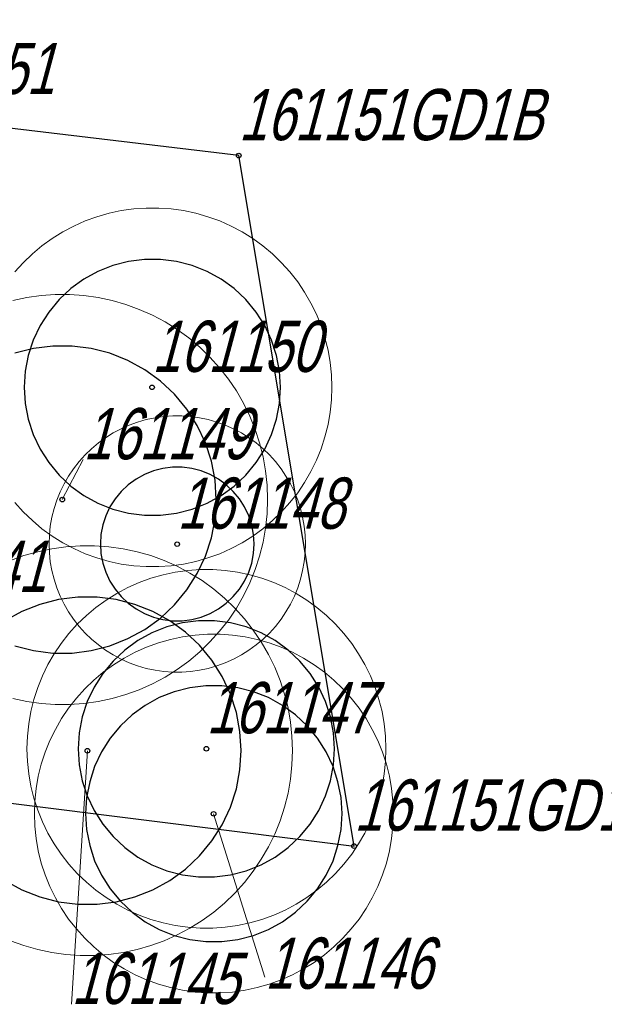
# Model space of a CAD drawing. Header units: metres. Extents: x 7419449 to 7420144, y 5549519 to 5549653.
# Tile 46 of 67: x 7419533 to 7419544, y 5549580 to 5549599. Entities that reach past the tile are written whole.
import ezdxf
from ezdxf.enums import TextEntityAlignment as Align

# ---------------------------------------------------------------- set-up
doc = ezdxf.new("R2010")
doc.units = ezdxf.units.M
doc.layers.add('_4_korony', color=7, linetype='Continuous', lineweight=25, true_color=0x7aa300)
for name, color, linetype, lineweight in [('_4_krzewy istniejące', 86, 'Continuous', 30), ('_4_NUMERY_PIKIET', 7, 'Continuous', 15), ('_4_SOD', 30, 'Continuous', 20)]:
    doc.layers.add(name, color=color, linetype=linetype, lineweight=lineweight)
doc.layers.add('_4_PUNKT_INWENTARYZACYJNY', color=7, linetype='Continuous')
doc.styles.add('STANDARD-Working1250', font='arial.ttf', dxfattribs={"height": 2.5})

msp = doc.modelspace()

# ---------------------------------------------------------------- linework, layer by layer
at = {"layer": '_4_korony', "linetype": 'Continuous', "flags": 128}
for points in [[(7419538.068, 5549591.75), (7419538.048, 5549592.063), (7419537.989, 5549592.372), (7419537.892, 5549592.67), (7419537.759, 5549592.954), (7419537.591, 5549593.219), (7419537.39, 5549593.461), (7419537.162, 5549593.676), (7419536.908, 5549593.861), (7419536.632, 5549594.012), (7419536.341, 5549594.128), (7419536.036, 5549594.206), (7419535.725, 5549594.245), (7419535.411, 5549594.245), (7419535.1, 5549594.206), (7419534.795, 5549594.128), (7419534.504, 5549594.012), (7419534.228, 5549593.861), (7419533.974, 5549593.676), (7419533.746, 5549593.461), (7419533.545, 5549593.219), (7419533.377, 5549592.954), (7419533.244, 5549592.67), (7419533.147, 5549592.372), (7419533.088, 5549592.063), (7419533.068, 5549591.75), (7419533.088, 5549591.437), (7419533.147, 5549591.128), (7419533.244, 5549590.83), (7419533.377, 5549590.546), (7419533.545, 5549590.281), (7419533.746, 5549590.039), (7419533.974, 5549589.824), (7419534.228, 5549589.639), (7419534.504, 5549589.488), (7419534.795, 5549589.372), (7419535.1, 5549589.294), (7419535.411, 5549589.255), (7419535.725, 5549589.255), (7419536.036, 5549589.294), (7419536.341, 5549589.372), (7419536.632, 5549589.488), (7419536.908, 5549589.639), (7419537.162, 5549589.824), (7419537.39, 5549590.039), (7419537.591, 5549590.281), (7419537.759, 5549590.546), (7419537.892, 5549590.83), (7419537.989, 5549591.128), (7419538.048, 5549591.437)], [(7419537.552, 5549588.694), (7419537.54, 5549588.882), (7419537.505, 5549589.067), (7419537.447, 5549589.246), (7419537.366, 5549589.417), (7419537.266, 5549589.576), (7419537.145, 5549589.721), (7419537.008, 5549589.85), (7419536.856, 5549589.96), (7419536.691, 5549590.051), (7419536.516, 5549590.121), (7419536.333, 5549590.167), (7419536.146, 5549590.191), (7419535.958, 5549590.191), (7419535.771, 5549590.167), (7419535.588, 5549590.121), (7419535.413, 5549590.051), (7419535.248, 5549589.96), (7419535.096, 5549589.85), (7419534.959, 5549589.721), (7419534.838, 5549589.576), (7419534.738, 5549589.417), (7419534.657, 5549589.246), (7419534.599, 5549589.067), (7419534.564, 5549588.882), (7419534.552, 5549588.694), (7419534.564, 5549588.506), (7419534.599, 5549588.321), (7419534.657, 5549588.142), (7419534.738, 5549587.971), (7419534.838, 5549587.812), (7419534.959, 5549587.667), (7419535.096, 5549587.538), (7419535.248, 5549587.428), (7419535.413, 5549587.337), (7419535.588, 5549587.267), (7419535.771, 5549587.221), (7419535.958, 5549587.197), (7419536.146, 5549587.197), (7419536.333, 5549587.221), (7419536.516, 5549587.267), (7419536.691, 5549587.337), (7419536.856, 5549587.428), (7419537.008, 5549587.538), (7419537.145, 5549587.667), (7419537.266, 5549587.812), (7419537.366, 5549587.971), (7419537.447, 5549588.142), (7419537.505, 5549588.321), (7419537.54, 5549588.506)], [(7419539.121, 5549584.698), (7419539.101, 5549585.011), (7419539.042, 5549585.32), (7419538.945, 5549585.618), (7419538.812, 5549585.902), (7419538.644, 5549586.167), (7419538.443, 5549586.409), (7419538.215, 5549586.624), (7419537.961, 5549586.809), (7419537.685, 5549586.96), (7419537.394, 5549587.076), (7419537.089, 5549587.154), (7419536.778, 5549587.193), (7419536.464, 5549587.193), (7419536.153, 5549587.154), (7419535.848, 5549587.076), (7419535.557, 5549586.96), (7419535.281, 5549586.809), (7419535.027, 5549586.624), (7419534.799, 5549586.409), (7419534.598, 5549586.167), (7419534.43, 5549585.902), (7419534.297, 5549585.618), (7419534.2, 5549585.32), (7419534.141, 5549585.011), (7419534.121, 5549584.698), (7419534.141, 5549584.385), (7419534.2, 5549584.076), (7419534.297, 5549583.778), (7419534.43, 5549583.494), (7419534.598, 5549583.229), (7419534.799, 5549582.987), (7419535.027, 5549582.772), (7419535.281, 5549582.587), (7419535.557, 5549582.436), (7419535.848, 5549582.32), (7419536.153, 5549582.242), (7419536.464, 5549582.203), (7419536.778, 5549582.203), (7419537.089, 5549582.242), (7419537.394, 5549582.32), (7419537.685, 5549582.436), (7419537.961, 5549582.587), (7419538.215, 5549582.772), (7419538.443, 5549582.987), (7419538.644, 5549583.229), (7419538.812, 5549583.494), (7419538.945, 5549583.778), (7419539.042, 5549584.076), (7419539.101, 5549584.385)], [(7419539.265, 5549583.435), (7419539.245, 5549583.748), (7419539.186, 5549584.057), (7419539.089, 5549584.355), (7419538.956, 5549584.639), (7419538.788, 5549584.904), (7419538.587, 5549585.146), (7419538.359, 5549585.361), (7419538.105, 5549585.546), (7419537.829, 5549585.697), (7419537.538, 5549585.813), (7419537.233, 5549585.891), (7419536.922, 5549585.93), (7419536.608, 5549585.93), (7419536.297, 5549585.891), (7419535.992, 5549585.813), (7419535.701, 5549585.697), (7419535.425, 5549585.546), (7419535.171, 5549585.361), (7419534.943, 5549585.146), (7419534.742, 5549584.904), (7419534.574, 5549584.639), (7419534.441, 5549584.355), (7419534.344, 5549584.057), (7419534.285, 5549583.748), (7419534.265, 5549583.435), (7419534.285, 5549583.122), (7419534.344, 5549582.813), (7419534.441, 5549582.515), (7419534.574, 5549582.231), (7419534.742, 5549581.966), (7419534.943, 5549581.724), (7419535.171, 5549581.509), (7419535.425, 5549581.324), (7419535.701, 5549581.173), (7419535.992, 5549581.057), (7419536.297, 5549580.979), (7419536.608, 5549580.94), (7419536.922, 5549580.94), (7419537.233, 5549580.979), (7419537.538, 5549581.057), (7419537.829, 5549581.173), (7419538.105, 5549581.324), (7419538.359, 5549581.509), (7419538.587, 5549581.724), (7419538.788, 5549581.966), (7419538.956, 5549582.231), (7419539.089, 5549582.515), (7419539.186, 5549582.813), (7419539.245, 5549583.122)]]:
    msp.add_lwpolyline(points, close=True, dxfattribs=at)
for points in [[(7419532.886, 5549586.708), (7419533.251, 5549586.614), (7419533.625, 5549586.567), (7419534.001, 5549586.567), (7419534.375, 5549586.614), (7419534.74, 5549586.708), (7419535.09, 5549586.847), (7419535.42, 5549587.028), (7419535.725, 5549587.249), (7419536, 5549587.507), (7419536.24, 5549587.798), (7419536.442, 5549588.116), (7419536.602, 5549588.457), (7419536.719, 5549588.815), (7419536.789, 5549589.185), (7419536.813, 5549589.561), (7419536.789, 5549589.937), (7419536.719, 5549590.307), (7419536.602, 5549590.665), (7419536.442, 5549591.006), (7419536.24, 5549591.324), (7419536, 5549591.615), (7419535.725, 5549591.873), (7419535.42, 5549592.094), (7419535.09, 5549592.275), (7419534.74, 5549592.414), (7419534.375, 5549592.508), (7419534.001, 5549592.555), (7419533.625, 5549592.555), (7419533.251, 5549592.508), (7419532.886, 5549592.414)], [(7419532.692, 5549582.13), (7419533.022, 5549581.949), (7419533.372, 5549581.81), (7419533.737, 5549581.716), (7419534.111, 5549581.669), (7419534.487, 5549581.669), (7419534.861, 5549581.716), (7419535.226, 5549581.81), (7419535.576, 5549581.949), (7419535.906, 5549582.13), (7419536.211, 5549582.351), (7419536.486, 5549582.609), (7419536.726, 5549582.9), (7419536.928, 5549583.218), (7419537.088, 5549583.559), (7419537.205, 5549583.917), (7419537.275, 5549584.287), (7419537.299, 5549584.663), (7419537.275, 5549585.039), (7419537.205, 5549585.409), (7419537.088, 5549585.767), (7419536.928, 5549586.108), (7419536.726, 5549586.426), (7419536.486, 5549586.717), (7419536.211, 5549586.975), (7419535.906, 5549587.196), (7419535.576, 5549587.377), (7419535.226, 5549587.516), (7419534.861, 5549587.61), (7419534.487, 5549587.657), (7419534.111, 5549587.657), (7419533.737, 5549587.61), (7419533.372, 5549587.516), (7419533.022, 5549587.377), (7419532.692, 5549587.196)]]:
    msp.add_lwpolyline(points, dxfattribs=at)
at = {"layer": '_4_krzewy istniejące'}
msp.add_lwpolyline([(7419539.5, 5549582.8), (7419537.25, 5549596.27), (7419496.14, 5549601.18), (7419492.24, 5549601.3), (7419491.35, 5549599.37), (7419492.31, 5549588.71), (7419539.5, 5549582.8)], dxfattribs=at)
at = {"layer": '_4_NUMERY_PIKIET'}
for points in [[(7419533.81, 5549589.56), (7419534.218, 5549590.341)], [(7419534.3, 5549584.66), (7419533.987, 5549579.716)], [(7419536.76, 5549583.43), (7419537.761, 5549580.242)]]:
    msp.add_lwpolyline(points, dxfattribs=at)
at = {"layer": '_4_PUNKT_INWENTARYZACYJNY'}
for centre in [(7419537.25, 5549596.27), (7419535.56, 5549591.75), (7419533.81, 5549589.56), (7419536.05, 5549588.69), (7419534.3, 5549584.66), (7419536.62, 5549584.7), (7419536.76, 5549583.43), (7419539.5, 5549582.8)]:
    msp.add_circle(centre, 0.045, dxfattribs=at)
at = {"layer": '_4_SOD', "flags": 128}
for points in [[(7419532.887, 5549589.5), (7419533.05, 5549589.319), (7419533.226, 5549589.149), (7419533.413, 5549588.992), (7419533.611, 5549588.848), (7419533.818, 5549588.719), (7419534.034, 5549588.604), (7419534.257, 5549588.505), (7419534.486, 5549588.421), (7419534.721, 5549588.354), (7419534.96, 5549588.303), (7419535.202, 5549588.269), (7419535.446, 5549588.252), (7419535.69, 5549588.252), (7419535.934, 5549588.269), (7419536.176, 5549588.303), (7419536.415, 5549588.354), (7419536.65, 5549588.421), (7419536.879, 5549588.505), (7419537.102, 5549588.604), (7419537.318, 5549588.719), (7419537.525, 5549588.848), (7419537.723, 5549588.992), (7419537.91, 5549589.149), (7419538.086, 5549589.319), (7419538.249, 5549589.5), (7419538.4, 5549589.693), (7419538.536, 5549589.895), (7419538.658, 5549590.107), (7419538.765, 5549590.326), (7419538.857, 5549590.553), (7419538.932, 5549590.785), (7419538.992, 5549591.022), (7419539.034, 5549591.263), (7419539.059, 5549591.506), (7419539.068, 5549591.75), (7419539.059, 5549591.994), (7419539.034, 5549592.237), (7419538.992, 5549592.478), (7419538.932, 5549592.715), (7419538.857, 5549592.947), (7419538.765, 5549593.174), (7419538.658, 5549593.393), (7419538.536, 5549593.605), (7419538.4, 5549593.807), (7419538.249, 5549594), (7419538.086, 5549594.181), (7419537.91, 5549594.351), (7419537.723, 5549594.508), (7419537.525, 5549594.652), (7419537.318, 5549594.781), (7419537.102, 5549594.896), (7419536.879, 5549594.995), (7419536.65, 5549595.079), (7419536.415, 5549595.146), (7419536.176, 5549595.197), (7419535.934, 5549595.231), (7419535.69, 5549595.248), (7419535.446, 5549595.248), (7419535.202, 5549595.231), (7419534.96, 5549595.197), (7419534.721, 5549595.146), (7419534.486, 5549595.079), (7419534.257, 5549594.995), (7419534.034, 5549594.896), (7419533.818, 5549594.781), (7419533.611, 5549594.652), (7419533.413, 5549594.508), (7419533.226, 5549594.351), (7419533.05, 5549594.181), (7419532.887, 5549594)], [(7419532.845, 5549585.68), (7419533.118, 5549585.622), (7419533.395, 5549585.583), (7419533.673, 5549585.563), (7419533.953, 5549585.563), (7419534.231, 5549585.583), (7419534.508, 5549585.622), (7419534.781, 5549585.68), (7419535.049, 5549585.757), (7419535.311, 5549585.852), (7419535.566, 5549585.966), (7419535.813, 5549586.097), (7419536.05, 5549586.245), (7419536.276, 5549586.409), (7419536.49, 5549586.588), (7419536.69, 5549586.782), (7419536.877, 5549586.99), (7419537.049, 5549587.21), (7419537.205, 5549587.441), (7419537.345, 5549587.683), (7419537.467, 5549587.934), (7419537.572, 5549588.193), (7419537.658, 5549588.458), (7419537.726, 5549588.729), (7419537.774, 5549589.004), (7419537.803, 5549589.282), (7419537.813, 5549589.561), (7419537.803, 5549589.84), (7419537.774, 5549590.118), (7419537.726, 5549590.393), (7419537.658, 5549590.664), (7419537.572, 5549590.929), (7419537.467, 5549591.188), (7419537.345, 5549591.439), (7419537.205, 5549591.681), (7419537.049, 5549591.912), (7419536.877, 5549592.132), (7419536.69, 5549592.34), (7419536.49, 5549592.534), (7419536.276, 5549592.713), (7419536.05, 5549592.877), (7419535.813, 5549593.025), (7419535.566, 5549593.156), (7419535.311, 5549593.27), (7419535.049, 5549593.365), (7419534.781, 5549593.442), (7419534.508, 5549593.5), (7419534.231, 5549593.539), (7419533.953, 5549593.559), (7419533.673, 5549593.559), (7419533.395, 5549593.539), (7419533.118, 5549593.5), (7419532.845, 5549593.442)], [(7419532.801, 5549580.954), (7419533.063, 5549580.859), (7419533.331, 5549580.782), (7419533.604, 5549580.724), (7419533.881, 5549580.685), (7419534.159, 5549580.665), (7419534.439, 5549580.665), (7419534.717, 5549580.685), (7419534.994, 5549580.724), (7419535.267, 5549580.782), (7419535.535, 5549580.859), (7419535.797, 5549580.954), (7419536.052, 5549581.068), (7419536.299, 5549581.199), (7419536.536, 5549581.347), (7419536.762, 5549581.511), (7419536.976, 5549581.69), (7419537.176, 5549581.884), (7419537.363, 5549582.092), (7419537.535, 5549582.312), (7419537.691, 5549582.543), (7419537.831, 5549582.785), (7419537.953, 5549583.036), (7419538.058, 5549583.295), (7419538.144, 5549583.56), (7419538.212, 5549583.831), (7419538.26, 5549584.106), (7419538.289, 5549584.384), (7419538.299, 5549584.663), (7419538.289, 5549584.942), (7419538.26, 5549585.22), (7419538.212, 5549585.495), (7419538.144, 5549585.766), (7419538.058, 5549586.031), (7419537.953, 5549586.29), (7419537.831, 5549586.541), (7419537.691, 5549586.783), (7419537.535, 5549587.014), (7419537.363, 5549587.234), (7419537.176, 5549587.442), (7419536.976, 5549587.636), (7419536.762, 5549587.815), (7419536.536, 5549587.979), (7419536.299, 5549588.127), (7419536.052, 5549588.258), (7419535.797, 5549588.372), (7419535.535, 5549588.467), (7419535.267, 5549588.544), (7419534.994, 5549588.602), (7419534.717, 5549588.641), (7419534.439, 5549588.661), (7419534.159, 5549588.661), (7419533.881, 5549588.641), (7419533.604, 5549588.602), (7419533.331, 5549588.544), (7419533.063, 5549588.467), (7419532.801, 5549588.372)]]:
    msp.add_lwpolyline(points, dxfattribs=at)
for points in [[(7419538.552, 5549588.694), (7419538.546, 5549588.868), (7419538.528, 5549589.042), (7419538.497, 5549589.214), (7419538.455, 5549589.383), (7419538.401, 5549589.549), (7419538.336, 5549589.711), (7419538.259, 5549589.868), (7419538.172, 5549590.019), (7419538.075, 5549590.163), (7419537.967, 5549590.301), (7419537.85, 5549590.431), (7419537.725, 5549590.552), (7419537.591, 5549590.664), (7419537.45, 5549590.767), (7419537.302, 5549590.859), (7419537.148, 5549590.941), (7419536.989, 5549591.012), (7419536.825, 5549591.072), (7419536.657, 5549591.12), (7419536.486, 5549591.156), (7419536.313, 5549591.18), (7419536.139, 5549591.192), (7419535.965, 5549591.192), (7419535.791, 5549591.18), (7419535.618, 5549591.156), (7419535.447, 5549591.12), (7419535.279, 5549591.072), (7419535.115, 5549591.012), (7419534.956, 5549590.941), (7419534.802, 5549590.859), (7419534.654, 5549590.767), (7419534.513, 5549590.664), (7419534.379, 5549590.552), (7419534.254, 5549590.431), (7419534.137, 5549590.301), (7419534.029, 5549590.163), (7419533.932, 5549590.019), (7419533.845, 5549589.868), (7419533.768, 5549589.711), (7419533.703, 5549589.549), (7419533.649, 5549589.383), (7419533.607, 5549589.214), (7419533.576, 5549589.042), (7419533.558, 5549588.868), (7419533.552, 5549588.694), (7419533.558, 5549588.52), (7419533.576, 5549588.346), (7419533.607, 5549588.174), (7419533.649, 5549588.005), (7419533.703, 5549587.839), (7419533.768, 5549587.677), (7419533.845, 5549587.52), (7419533.932, 5549587.369), (7419534.029, 5549587.225), (7419534.137, 5549587.087), (7419534.254, 5549586.957), (7419534.379, 5549586.836), (7419534.513, 5549586.724), (7419534.654, 5549586.621), (7419534.802, 5549586.529), (7419534.956, 5549586.447), (7419535.115, 5549586.376), (7419535.279, 5549586.316), (7419535.447, 5549586.268), (7419535.618, 5549586.232), (7419535.791, 5549586.208), (7419535.965, 5549586.196), (7419536.139, 5549586.196), (7419536.313, 5549586.208), (7419536.486, 5549586.232), (7419536.657, 5549586.268), (7419536.825, 5549586.316), (7419536.989, 5549586.376), (7419537.148, 5549586.447), (7419537.302, 5549586.529), (7419537.45, 5549586.621), (7419537.591, 5549586.724), (7419537.725, 5549586.836), (7419537.85, 5549586.957), (7419537.967, 5549587.087), (7419538.075, 5549587.225), (7419538.172, 5549587.369), (7419538.259, 5549587.52), (7419538.336, 5549587.677), (7419538.401, 5549587.839), (7419538.455, 5549588.005), (7419538.497, 5549588.174), (7419538.528, 5549588.346), (7419538.546, 5549588.52)], [(7419540.121, 5549584.698), (7419540.112, 5549584.942), (7419540.087, 5549585.185), (7419540.045, 5549585.426), (7419539.985, 5549585.663), (7419539.91, 5549585.895), (7419539.818, 5549586.122), (7419539.711, 5549586.341), (7419539.589, 5549586.553), (7419539.453, 5549586.755), (7419539.302, 5549586.948), (7419539.139, 5549587.129), (7419538.963, 5549587.299), (7419538.776, 5549587.456), (7419538.578, 5549587.6), (7419538.371, 5549587.729), (7419538.155, 5549587.844), (7419537.932, 5549587.943), (7419537.703, 5549588.027), (7419537.468, 5549588.094), (7419537.229, 5549588.145), (7419536.987, 5549588.179), (7419536.743, 5549588.196), (7419536.499, 5549588.196), (7419536.255, 5549588.179), (7419536.013, 5549588.145), (7419535.774, 5549588.094), (7419535.539, 5549588.027), (7419535.31, 5549587.943), (7419535.087, 5549587.844), (7419534.871, 5549587.729), (7419534.664, 5549587.6), (7419534.466, 5549587.456), (7419534.279, 5549587.299), (7419534.103, 5549587.129), (7419533.94, 5549586.948), (7419533.789, 5549586.755), (7419533.653, 5549586.553), (7419533.531, 5549586.341), (7419533.424, 5549586.122), (7419533.332, 5549585.895), (7419533.257, 5549585.663), (7419533.197, 5549585.426), (7419533.155, 5549585.185), (7419533.13, 5549584.942), (7419533.121, 5549584.698), (7419533.13, 5549584.454), (7419533.155, 5549584.211), (7419533.197, 5549583.97), (7419533.257, 5549583.733), (7419533.332, 5549583.501), (7419533.424, 5549583.274), (7419533.531, 5549583.055), (7419533.653, 5549582.843), (7419533.789, 5549582.641), (7419533.94, 5549582.448), (7419534.103, 5549582.267), (7419534.279, 5549582.097), (7419534.466, 5549581.94), (7419534.664, 5549581.796), (7419534.871, 5549581.667), (7419535.087, 5549581.552), (7419535.31, 5549581.453), (7419535.539, 5549581.369), (7419535.774, 5549581.302), (7419536.013, 5549581.251), (7419536.255, 5549581.217), (7419536.499, 5549581.2), (7419536.743, 5549581.2), (7419536.987, 5549581.217), (7419537.229, 5549581.251), (7419537.468, 5549581.302), (7419537.703, 5549581.369), (7419537.932, 5549581.453), (7419538.155, 5549581.552), (7419538.371, 5549581.667), (7419538.578, 5549581.796), (7419538.776, 5549581.94), (7419538.963, 5549582.097), (7419539.139, 5549582.267), (7419539.302, 5549582.448), (7419539.453, 5549582.641), (7419539.589, 5549582.843), (7419539.711, 5549583.055), (7419539.818, 5549583.274), (7419539.91, 5549583.501), (7419539.985, 5549583.733), (7419540.045, 5549583.97), (7419540.087, 5549584.211), (7419540.112, 5549584.454)], [(7419540.265, 5549583.435), (7419540.256, 5549583.679), (7419540.231, 5549583.922), (7419540.189, 5549584.163), (7419540.129, 5549584.4), (7419540.054, 5549584.632), (7419539.962, 5549584.859), (7419539.855, 5549585.078), (7419539.733, 5549585.29), (7419539.597, 5549585.492), (7419539.446, 5549585.685), (7419539.283, 5549585.866), (7419539.107, 5549586.036), (7419538.92, 5549586.193), (7419538.722, 5549586.337), (7419538.515, 5549586.466), (7419538.299, 5549586.581), (7419538.076, 5549586.68), (7419537.847, 5549586.764), (7419537.612, 5549586.831), (7419537.373, 5549586.882), (7419537.131, 5549586.916), (7419536.887, 5549586.933), (7419536.643, 5549586.933), (7419536.399, 5549586.916), (7419536.157, 5549586.882), (7419535.918, 5549586.831), (7419535.683, 5549586.764), (7419535.454, 5549586.68), (7419535.231, 5549586.581), (7419535.015, 5549586.466), (7419534.808, 5549586.337), (7419534.61, 5549586.193), (7419534.423, 5549586.036), (7419534.247, 5549585.866), (7419534.084, 5549585.685), (7419533.933, 5549585.492), (7419533.797, 5549585.29), (7419533.675, 5549585.078), (7419533.568, 5549584.859), (7419533.476, 5549584.632), (7419533.401, 5549584.4), (7419533.341, 5549584.163), (7419533.299, 5549583.922), (7419533.274, 5549583.679), (7419533.265, 5549583.435), (7419533.274, 5549583.191), (7419533.299, 5549582.948), (7419533.341, 5549582.707), (7419533.401, 5549582.47), (7419533.476, 5549582.238), (7419533.568, 5549582.011), (7419533.675, 5549581.792), (7419533.797, 5549581.58), (7419533.933, 5549581.378), (7419534.084, 5549581.185), (7419534.247, 5549581.004), (7419534.423, 5549580.834), (7419534.61, 5549580.677), (7419534.808, 5549580.533), (7419535.015, 5549580.404), (7419535.231, 5549580.289), (7419535.454, 5549580.19), (7419535.683, 5549580.106), (7419535.918, 5549580.039), (7419536.157, 5549579.988), (7419536.399, 5549579.954), (7419536.643, 5549579.937), (7419536.887, 5549579.937), (7419537.131, 5549579.954), (7419537.373, 5549579.988), (7419537.612, 5549580.039), (7419537.847, 5549580.106), (7419538.076, 5549580.19), (7419538.299, 5549580.289), (7419538.515, 5549580.404), (7419538.722, 5549580.533), (7419538.92, 5549580.677), (7419539.107, 5549580.834), (7419539.283, 5549581.004), (7419539.446, 5549581.185), (7419539.597, 5549581.378), (7419539.733, 5549581.58), (7419539.855, 5549581.792), (7419539.962, 5549582.011), (7419540.054, 5549582.238), (7419540.129, 5549582.47), (7419540.189, 5549582.707), (7419540.231, 5549582.948), (7419540.256, 5549583.191)]]:
    msp.add_lwpolyline(points, close=True, dxfattribs=at)

# ---------------------------------------------------------------- texts
at = {"layer": '_4_NUMERY_PIKIET', "style": 'STANDARD-Working1250', "oblique": 15, "width": 0.7}
for s, p in [('161151', (7419530.39, 5549597.17)), ('161151GD1B', (7419537.25, 5549596.27)), ('161150', (7419535.56, 5549591.75)), ('161149', (7419534.218, 5549590.045)), ('161148', (7419536.05, 5549588.69)), ('161141', (7419530.227, 5549587.458)), ('161147', (7419536.62, 5549584.7)), ('161151GD1A', (7419539.5, 5549582.8)), ('161146', (7419537.761, 5549579.717)), ('161145', (7419533.987, 5549579.42))]:
    msp.add_text(s, height=1, dxfattribs=at).set_placement(p, align=Align.BOTTOM_LEFT)

doc.saveas('drawing.dxf')
